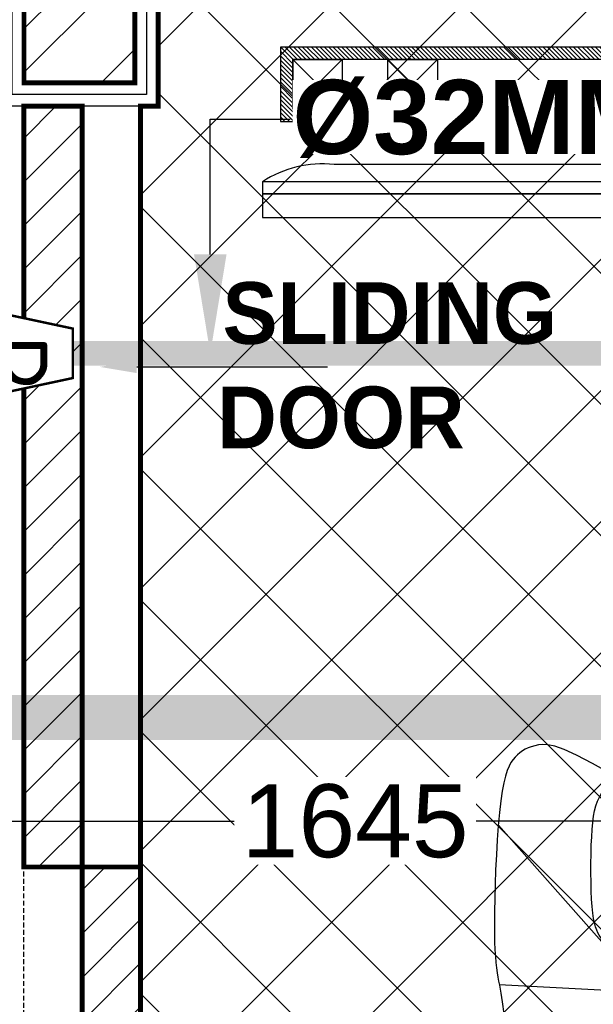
# Model space of a CAD drawing. Header units: millimetres. Extents: x -115221 to 194496, y -122556 to 375476.
# Tile 22 of 169: x 101871 to 102460, y -107051 to -106040. Entities that reach past the tile are written whole.
import ezdxf
from ezdxf import colors
from ezdxf.entities.mleader import LeaderData, LeaderLine
from ezdxf.math import Vec2, Vec3

# ---------------------------------------------------------------- set-up
doc = ezdxf.new("R2010")
doc.units = ezdxf.units.MM
doc.set_wipeout_variables(frame=1)
doc.header["$PDMODE"] = 3
doc.header["$PDSIZE"] = -100
doc.linetypes.add('DASHED', pattern=[0.75, 0.5, -0.25])
doc.linetypes.add('DASHED2', pattern=[0.375, 0.25, -0.125])
for name, color, linetype, lineweight in [('Ceiling', 6, 'Continuous', 13), ('FA-PENDANT SPRINKLER COVERAGR AREA', 6, 'Continuous', 0), ('FA-SPRINKLER TEXT', 7, 'Continuous', 0), ('FA-UPRIGHT SPRINKLER', 1, 'Continuous', 0), ('FA-UPRIGHT SPRINKLER COVERAGE AREA', 1, 'Continuous', 0), ('PENDENT SPRINKLER', 6, 'Continuous', 0), ('SPRINKLER DIM', 5, 'Continuous', 0), ('SPRINKLER PIPE', 1, 'Continuous', 0)]:
    doc.layers.add(name, color=color, linetype=linetype, lineweight=lineweight)
for name, color, linetype in [('FUR R0', 8, 'Continuous'), ('WWDS CEILING', 8, 'Continuous'), ('WWDS FURNITURE LAYOUT', 8, 'Continuous')]:
    doc.layers.add(name, color=color, linetype=linetype)
doc.styles.add('ATTR', font='romans.shx', dxfattribs={"width": 0.8, "height": 0.6999992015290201})
doc.styles.add('Civil Dim', font='isocp.shx', dxfattribs={"height": 6})
doc.styles.add('har', font='GOTHICB.TTF')
doc.styles.get("Standard").update_dxf_attribs({"font": 'arial.ttf'})
doc.dimstyles.new('PLU DIM', dxfattribs={"dimtxt": 75, "dimasz": 125, "dimexe": 0.1, "dimexo": 0.1, "dimgap": 0.09, "dimtad": 0, "dimtoh": 1, "dimdec": 0, "dimzin": 0, "dimdsep": 46, "dimtxsty": 'Standard', "dimblk": 'OBLIQUE', "dimcen": 0.09, "dimclrd": 150, "dimclre": 150, "dimclrt": 1, "dimadec": 0, "dimazin": 0, "dimtfac": 1, "dimtdec": 0, "dimtofl": 0, "dimtmove": 1, "dimatfit": 3, "dimldrblk": 'OBLIQUE', "dimfxl": 1, "dimtfill": 1, "dimfrac": 1, "dimtolj": 1, "dimtzin": 0, "dimarcsym": 0})

# ---------------------------------------------------------------- blocks, each defined once
blk = doc.blocks.new('Person 8 Man Standing PV')
for p, q in [((-2.089143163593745, 11.48148326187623), (-1.760543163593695, 11.52808326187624)), ((-1.760543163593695, 11.52808326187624), (-1.43394316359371, 11.56658326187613)), ((-1.43394316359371, 11.56658326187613), (-1.109143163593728, 11.59758326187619)), ((-1.109143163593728, 11.59758326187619), (-0.7832431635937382, 11.61738326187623)), ((-0.7832431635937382, 11.61738326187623), (-0.4454431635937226, 11.60558326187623)), ((-0.4454431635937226, 11.60558326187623), (-0.0821431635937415, 11.53708326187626)), ((-0.0960431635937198, 11.51718326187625), (-0.2079431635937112, 11.5060832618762)), ((0.0271568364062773, 11.52278326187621), (-0.0960431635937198, 11.51718326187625)), ((-0.0821431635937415, 11.53708326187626), (-0.0361431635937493, 11.51998326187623)), ((0.1617568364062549, 11.52268326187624), (0.0271568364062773, 11.52278326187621)), ((0.3077568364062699, 11.51638326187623), (0.1617568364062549, 11.52268326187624)), ((0.4664568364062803, 11.50368326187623), (0.3077568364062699, 11.51638326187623)), ((-3.775943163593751, 11.10378326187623), (-3.431443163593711, 11.20068326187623)), ((-3.431443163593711, 11.20068326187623), (-3.091043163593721, 11.28638326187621)), ((-3.091043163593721, 11.28638326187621), (-2.754043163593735, 11.36128326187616)), ((-2.754043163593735, 11.36128326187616), (-2.420143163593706, 11.42608326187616)), ((-2.420143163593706, 11.42608326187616), (-2.089143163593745, 11.48148326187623)), ((-0.8026431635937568, 11.13118326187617), (-0.8567431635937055, 11.03088326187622)), ((-0.7465431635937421, 11.2166832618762), (-0.8026431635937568, 11.13118326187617)), ((-0.6878431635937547, 11.28878326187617), (-0.7465431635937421, 11.2166832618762)), ((-0.6249431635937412, 11.34868326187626), (-0.6878431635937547, 11.28878326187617)), ((-0.556743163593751, 11.39748326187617), (-0.6249431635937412, 11.34868326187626)), ((-0.4821431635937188, 11.43648326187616), (-0.556743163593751, 11.39748326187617)), ((-0.3999431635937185, 11.46678326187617), (-0.4821431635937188, 11.43648326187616)), ((-0.3089431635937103, 11.48958326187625), (-0.3999431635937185, 11.46678326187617)), ((-0.2079431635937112, 11.5060832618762), (-0.3089431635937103, 11.48958326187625)), ((0.6347568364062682, 11.48418326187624), (0.4664568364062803, 11.50368326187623)), ((0.8158568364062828, 11.45778326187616), (0.6347568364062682, 11.48418326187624)), ((1.008856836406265, 11.42378326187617), (0.8158568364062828, 11.45778326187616)), ((1.213256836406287, 11.38238326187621), (1.008856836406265, 11.42378326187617)), ((1.426656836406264, 11.33388326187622), (1.213256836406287, 11.38238326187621)), ((1.645756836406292, 11.27928326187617), (1.426656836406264, 11.33388326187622)), ((1.867656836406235, 11.21918326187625), (1.645756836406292, 11.27928326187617)), ((2.089056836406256, 11.15438326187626), (1.867656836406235, 11.21918326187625)), ((2.30695683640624, 11.08558326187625), (2.089056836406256, 11.15438326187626)), ((-5.18824316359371, 10.59848326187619), (-4.831343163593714, 10.74208326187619)), ((-4.831343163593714, 10.74208326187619), (-4.476543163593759, 10.8742832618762)), ((-4.476543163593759, 10.8742832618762), (-4.124443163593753, 10.99488326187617)), ((-4.124443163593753, 10.99488326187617), (-3.775943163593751, 11.10378326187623)), ((-0.9624431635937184, 10.77718326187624), (-1.015343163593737, 10.61908326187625)), ((-0.9098431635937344, 10.9136832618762), (-0.9624431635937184, 10.77718326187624)), ((-0.8567431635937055, 11.03088326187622), (-0.9098431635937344, 10.9136832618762)), ((2.518156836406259, 11.01358326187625), (2.30695683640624, 11.08558326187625)), ((2.71965683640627, 10.93908326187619), (2.518156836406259, 11.01358326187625)), ((2.90905683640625, 10.86238326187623), (2.71965683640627, 10.93908326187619)), ((3.087956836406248, 10.78088326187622), (2.90905683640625, 10.86238326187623)), ((3.258556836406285, 10.69208326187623), (3.087956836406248, 10.78088326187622)), ((-5.905143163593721, 10.27808326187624), (-5.546443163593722, 10.44378326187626)), ((-5.546443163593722, 10.44378326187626), (-5.18824316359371, 10.59848326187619)), ((-1.069043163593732, 10.43688326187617), (-1.124243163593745, 10.22838326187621)), ((-1.015343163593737, 10.61908326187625), (-1.069043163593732, 10.43688326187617)), ((3.422956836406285, 10.59278326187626), (3.258556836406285, 10.69208326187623)), ((3.583456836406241, 10.48018326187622), (3.422956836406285, 10.59278326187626)), ((3.742456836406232, 10.35138326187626), (3.583456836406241, 10.48018326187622)), ((3.902056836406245, 10.20358326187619), (3.742456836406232, 10.35138326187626)), ((-6.621143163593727, 9.91488326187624), (-6.263643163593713, 10.10178326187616)), ((-6.263643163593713, 10.10178326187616), (-5.905143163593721, 10.27808326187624)), ((-1.181643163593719, 9.991083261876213), (-1.241743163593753, 9.722883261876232)), ((-1.124243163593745, 10.22838326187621), (-1.181643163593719, 9.991083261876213)), ((4.064456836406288, 10.03378326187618), (3.902056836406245, 10.20358326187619)), ((4.231256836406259, 9.84008326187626), (4.064456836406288, 10.03378326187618)), ((-7.325943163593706, 9.515083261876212), (-6.976443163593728, 9.718283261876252)), ((-6.976443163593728, 9.718283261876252), (-6.621143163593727, 9.91488326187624)), ((-1.241743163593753, 9.722883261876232), (-1.305043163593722, 9.422683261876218)), ((4.400256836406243, 9.624883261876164), (4.231256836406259, 9.84008326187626)), ((4.568656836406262, 9.39108326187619), (4.400256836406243, 9.624883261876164)), ((-7.991143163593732, 9.103283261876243), (-7.665543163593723, 9.308883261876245)), ((-7.665543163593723, 9.308883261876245), (-7.325943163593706, 9.515083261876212)), ((-1.305043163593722, 9.422683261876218), (-1.370643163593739, 9.095883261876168)), ((4.733456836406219, 9.142083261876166), (4.568656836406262, 9.39108326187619)), ((4.891856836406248, 8.881183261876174), (4.733456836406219, 9.142083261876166)), ((-8.584443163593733, 8.708583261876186), (-8.298843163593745, 8.90198326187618)), ((-8.298843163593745, 8.90198326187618), (-7.991143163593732, 9.103283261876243)), ((-1.437443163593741, 8.749383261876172), (-1.50414316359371, 8.389983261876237)), ((-1.370643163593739, 9.095883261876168), (-1.437443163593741, 8.749383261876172)), ((5.040956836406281, 8.61148326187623), (4.891856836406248, 8.881183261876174)), ((-9.269743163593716, 8.211383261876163), (-9.073043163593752, 8.36028326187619)), ((-9.073043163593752, 8.36028326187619), (-8.843843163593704, 8.526783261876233)), ((-8.843843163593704, 8.526783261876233), (-8.584443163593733, 8.708583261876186)), ((-1.50414316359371, 8.389983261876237), (-1.569943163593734, 8.024583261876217)), ((5.177856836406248, 8.336183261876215), (5.040956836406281, 8.61148326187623)), ((5.299556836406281, 8.058483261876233), (5.177856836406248, 8.336183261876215)), ((-9.727143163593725, 7.845883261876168), (-9.589543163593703, 7.957383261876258)), ((-9.589543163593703, 7.957383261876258), (-9.439543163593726, 8.078183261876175)), ((-9.525943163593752, 8.008683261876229), (-7.590443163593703, 4.553783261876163)), ((-9.439543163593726, 8.078183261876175), (-9.269743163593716, 8.211383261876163)), ((-1.569943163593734, 8.024583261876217), (-1.633543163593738, 7.66018326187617)), ((5.404056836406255, 7.780583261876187), (5.299556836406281, 8.058483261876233)), ((-10.13814316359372, 7.534383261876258), (-9.994143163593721, 7.637583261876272)), ((-9.994143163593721, 7.637583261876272), (-9.85954316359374, 7.740283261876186)), ((-9.85954316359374, 7.740283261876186), (-9.727143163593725, 7.845883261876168)), ((-1.633543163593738, 7.66018326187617), (-1.69374316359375, 7.303283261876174)), ((5.49265683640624, 7.50068326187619), (5.404056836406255, 7.780583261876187)), ((-10.89994316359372, 7.074183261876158), (-10.68364316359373, 7.196283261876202)), ((-10.68364316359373, 7.196283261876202), (-10.48154316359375, 7.31458326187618)), ((-10.48154316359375, 7.31458326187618), (-10.29894316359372, 7.427583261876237)), ((-10.29894316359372, 7.427583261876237), (-10.13814316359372, 7.534383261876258)), ((-1.69374316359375, 7.303283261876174), (-1.749443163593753, 6.96108326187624)), ((5.567256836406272, 7.215483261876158), (5.49265683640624, 7.50068326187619)), ((5.630056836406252, 6.922183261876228), (5.567256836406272, 7.215483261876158)), ((-11.58674316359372, 6.699583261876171), (-11.35634316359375, 6.824283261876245)), ((-11.35634316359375, 6.824283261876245), (-11.12574316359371, 6.949683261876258)), ((-11.12574316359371, 6.949683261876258), (-10.89994316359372, 7.074183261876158)), ((-1.746243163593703, 6.981083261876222), (-2.55134316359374, 6.703683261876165)), ((-1.749443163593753, 6.96108326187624), (-1.799843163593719, 6.633583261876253)), ((5.682856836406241, 6.617783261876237), (5.630056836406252, 6.922183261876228)), ((-12.23014316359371, 6.343983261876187), (-12.02804316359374, 6.458083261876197)), ((-12.02804316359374, 6.458083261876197), (-11.81224316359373, 6.577083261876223)), ((-11.81224316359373, 6.577083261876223), (-11.58674316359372, 6.699583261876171)), ((-2.55134316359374, 6.703683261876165), (-3.936643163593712, 6.199883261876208)), ((-1.799843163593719, 6.633583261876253), (-1.844343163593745, 6.29388326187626)), ((5.727956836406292, 6.29918326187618), (5.682856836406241, 6.617783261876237)), ((-12.90104316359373, 5.923783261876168), (-12.75304316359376, 6.024883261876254)), ((-12.75304316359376, 6.024883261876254), (-12.59214316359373, 6.128083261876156)), ((-12.59214316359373, 6.128083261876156), (-12.41794316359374, 6.234183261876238)), ((-12.41794316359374, 6.234183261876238), (-12.23014316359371, 6.343983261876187)), ((-3.936643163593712, 6.199883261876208), (-5.065343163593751, 5.761583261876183)), ((-1.844343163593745, 6.29388326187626), (-1.882743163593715, 5.908683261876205)), ((5.767256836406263, 5.963583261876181), (5.727956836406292, 6.29918326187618)), ((5.802756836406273, 5.607683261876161), (5.767256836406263, 5.963583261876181)), ((-13.3730431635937, 5.525783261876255), (-13.27224316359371, 5.625983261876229)), ((-13.27224316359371, 5.625983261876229), (-13.16024316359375, 5.72508326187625)), ((-13.16024316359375, 5.72508326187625), (-13.03654316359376, 5.824183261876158)), ((-13.03654316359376, 5.824183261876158), (-12.90104316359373, 5.923783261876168)), ((-5.065343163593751, 5.761583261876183), (-5.971643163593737, 5.380183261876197)), ((-1.882743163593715, 5.908683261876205), (-1.914743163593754, 5.444183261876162)), ((5.836156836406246, 5.229583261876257), (5.802756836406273, 5.607683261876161)), ((-13.6624431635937, 5.082283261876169), (-13.60734316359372, 5.202983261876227)), ((-13.60734316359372, 5.202983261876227), (-13.54064316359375, 5.315983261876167)), ((-13.54064316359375, 5.315983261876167), (-13.46254316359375, 5.422983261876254)), ((-13.46254316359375, 5.422983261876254), (-13.3730431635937, 5.525783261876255)), ((-5.971643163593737, 5.380183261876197), (-6.689143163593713, 5.047183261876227)), ((-1.914743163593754, 5.444183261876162), (-1.940043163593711, 4.866983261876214)), ((5.86765683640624, 4.831383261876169), (5.836156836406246, 5.229583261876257)), ((-13.75714316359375, 4.656583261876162), (-13.73744316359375, 4.810783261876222)), ((-13.73744316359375, 4.810783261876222), (-13.70584316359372, 4.952083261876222)), ((-13.70584316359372, 4.952083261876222), (-13.6624431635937, 5.082283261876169)), ((-6.689143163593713, 5.047183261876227), (-7.251843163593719, 4.754183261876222)), ((-1.940043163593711, 4.866983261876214), (-1.952743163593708, 4.371283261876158)), ((5.896956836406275, 4.415683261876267), (5.86765683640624, 4.831383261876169)), ((-13.76504316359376, 4.488783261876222), (-13.75714316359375, 4.656583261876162)), ((-13.76184316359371, 4.310183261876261), (-13.76504316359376, 4.488783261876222)), ((-7.693643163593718, 4.492683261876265), (-8.048343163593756, 4.254183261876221)), ((-7.251843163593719, 4.754183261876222), (-7.693643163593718, 4.492683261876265)), ((5.923956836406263, 3.985583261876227), (5.896956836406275, 4.415683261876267)), ((-13.74864316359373, 4.124783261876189), (-13.76184316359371, 4.310183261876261)), ((-13.72624316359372, 3.936583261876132), (-13.74864316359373, 4.124783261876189)), ((-8.34524316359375, 4.031683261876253), (-8.595143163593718, 3.823783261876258)), ((-8.048343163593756, 4.254183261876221), (-8.34524316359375, 4.031683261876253)), ((5.948456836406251, 3.543883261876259), (5.923956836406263, 3.985583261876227)), ((-13.6957431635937, 3.748883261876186), (-13.72624316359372, 3.936583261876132)), ((-13.65804316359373, 3.566083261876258), (-13.6957431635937, 3.748883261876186)), ((-8.804043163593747, 3.630583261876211), (-8.978043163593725, 3.451783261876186)), ((-8.595143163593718, 3.823783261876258), (-8.804043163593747, 3.630583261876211)), ((-13.61414316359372, 3.39178326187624), (-13.65804316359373, 3.566083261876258)), ((-13.56494316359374, 3.229983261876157), (-13.61414316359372, 3.39178326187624)), ((-13.51144316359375, 3.08368326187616), (-13.56494316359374, 3.229983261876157)), ((-9.12344316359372, 3.287583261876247), (-9.246143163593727, 3.137983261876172)), ((-8.978043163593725, 3.451783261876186), (-9.12344316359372, 3.287583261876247)), ((5.969956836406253, 3.093583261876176), (5.948456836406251, 3.543883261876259)), ((-13.45394316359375, 2.952783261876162), (-13.51144316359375, 3.08368326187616)), ((-13.3927431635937, 2.836583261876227), (-13.45394316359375, 2.952783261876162)), ((-13.32834316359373, 2.733883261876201), (-13.3927431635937, 2.836583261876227)), ((-11.64154316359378, 2.790183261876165), (-11.73724316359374, 2.727883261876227)), ((-11.55234316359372, 2.845883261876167), (-11.64154316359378, 2.790183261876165)), ((-11.47024316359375, 2.892583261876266), (-11.55234316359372, 2.845883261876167)), ((-11.39504316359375, 2.929783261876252), (-11.47024316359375, 2.892583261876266)), ((-11.32584316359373, 2.957283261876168), (-11.39504316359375, 2.929783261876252)), ((-11.26184316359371, 2.975083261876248), (-11.32584316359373, 2.957283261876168)), ((-11.20204316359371, 2.982983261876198), (-11.26184316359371, 2.975083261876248)), ((-11.14574316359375, 2.980983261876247), (-11.20204316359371, 2.982983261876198)), ((-11.09204316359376, 2.968783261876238), (-11.14574316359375, 2.980983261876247)), ((-11.0399431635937, 2.946483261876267), (-11.09204316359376, 2.968783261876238)), ((-10.98884316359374, 2.914183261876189), (-11.0399431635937, 2.946483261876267)), ((-10.93814316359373, 2.873583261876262), (-10.98884316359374, 2.914183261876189)), ((-10.88754316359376, 2.826583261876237), (-10.93814316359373, 2.873583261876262)), ((-10.83644316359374, 2.774983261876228), (-10.88754316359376, 2.826583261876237)), ((-9.448143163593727, 2.882483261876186), (-9.538543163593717, 2.776483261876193)), ((-9.352343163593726, 3.002883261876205), (-9.448143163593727, 2.882483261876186)), ((-9.246143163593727, 3.137983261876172), (-9.352343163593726, 3.002883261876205)), ((5.988556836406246, 2.637383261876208), (5.969956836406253, 3.093583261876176)), ((-13.26074316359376, 2.644183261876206), (-13.32834316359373, 2.733883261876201)), ((-13.19064316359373, 2.566383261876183), (-13.26074316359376, 2.644183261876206)), ((-13.11814316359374, 2.499783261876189), (-13.19064316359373, 2.566383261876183)), ((-13.04354316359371, 2.443483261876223), (-13.11814316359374, 2.499783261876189)), ((-12.96714316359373, 2.396883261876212), (-13.04354316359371, 2.443483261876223)), ((-12.88874316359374, 2.36008326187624), (-12.96714316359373, 2.396883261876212)), ((-12.25604316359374, 2.414083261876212), (-12.35734316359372, 2.370383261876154)), ((-12.15184316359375, 2.467783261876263), (-12.25604316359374, 2.414083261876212)), ((-12.04634316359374, 2.52888326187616), (-12.15184316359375, 2.467783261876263)), ((-11.94114316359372, 2.594383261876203), (-12.04634316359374, 2.52888326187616)), ((-11.83754316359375, 2.661683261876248), (-11.94114316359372, 2.594383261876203)), ((-11.73724316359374, 2.727883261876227), (-11.83754316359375, 2.661683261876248)), ((-10.78444316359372, 2.720883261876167), (-10.83644316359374, 2.774983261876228)), ((-10.73124316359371, 2.666083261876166), (-10.78444316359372, 2.720883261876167)), ((-10.67624316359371, 2.612683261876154), (-10.73124316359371, 2.666083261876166)), ((-10.61914316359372, 2.562383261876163), (-10.67624316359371, 2.612683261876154)), ((-10.55954316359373, 2.517083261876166), (-10.61914316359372, 2.562383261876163)), ((-10.49764316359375, 2.477483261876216), (-10.55954316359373, 2.517083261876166)), ((-10.43354316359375, 2.444383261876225), (-10.49764316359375, 2.477483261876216)), ((-10.36754316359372, 2.418383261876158), (-10.43354316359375, 2.444383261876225)), ((-10.29984316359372, 2.400083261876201), (-10.36754316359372, 2.418383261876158)), ((-10.23064316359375, 2.390083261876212), (-10.29984316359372, 2.400083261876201)), ((-10.16004316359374, 2.38918326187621), (-10.23064316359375, 2.390083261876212)), ((-10.08854316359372, 2.397783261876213), (-10.16004316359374, 2.38918326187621)), ((-10.0159431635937, 2.416683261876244), (-10.08854316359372, 2.397783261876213)), ((-9.942143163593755, 2.446483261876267), (-10.0159431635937, 2.416683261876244)), ((-9.86664316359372, 2.487683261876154), (-9.942143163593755, 2.446483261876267)), ((-9.788943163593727, 2.540683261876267), (-9.86664316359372, 2.487683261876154)), ((-9.708643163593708, 2.606183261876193), (-9.788943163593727, 2.540683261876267)), ((-9.625343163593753, 2.684583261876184), (-9.708643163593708, 2.606183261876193)), ((-9.538543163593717, 2.776483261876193), (-9.625343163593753, 2.684583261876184)), ((6.004056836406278, 2.178283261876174), (5.988556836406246, 2.637383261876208)), ((-12.80794316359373, 2.333583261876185), (-12.88874316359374, 2.36008326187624)), ((-12.72444316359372, 2.31778326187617), (-12.80794316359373, 2.333583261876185)), ((-12.63804316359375, 2.31318326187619), (-12.72444316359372, 2.31778326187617)), ((-12.54824316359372, 2.320083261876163), (-12.63804316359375, 2.31318326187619)), ((-12.45474316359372, 2.338983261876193), (-12.54824316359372, 2.320083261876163)), ((-12.35734316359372, 2.370383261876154), (-12.45474316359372, 2.338983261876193)), ((6.015756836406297, 1.717883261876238), (6.004056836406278, 2.178283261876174)), ((6.022556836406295, 1.251683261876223), (6.015756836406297, 1.717883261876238)), ((6.022956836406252, 0.7741832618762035), (6.022556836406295, 1.251683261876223)), ((6.016456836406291, 0.2796832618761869), (6.022956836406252, 0.7741832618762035)), ((5.998456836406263, -0.2376167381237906), (6.016456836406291, 0.2796832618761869)), ((5.970556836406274, -0.7833167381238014), (5.998456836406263, -0.2376167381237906)), ((5.930256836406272, -1.3630167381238), (5.970556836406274, -0.7833167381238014)), ((5.875856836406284, -1.982616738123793), (5.930256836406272, -1.3630167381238)), ((5.806856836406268, -2.643916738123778), (5.875856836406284, -1.982616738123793)), ((5.724656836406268, -3.334716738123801), (5.806856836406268, -2.643916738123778)), ((5.631856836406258, -4.039116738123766), (5.724656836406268, -3.334716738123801)), ((5.530556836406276, -4.740916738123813), (5.631856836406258, -4.039116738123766)), ((-2.563143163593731, -4.419016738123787), (-2.551943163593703, -4.863116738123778)), ((5.423456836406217, -5.424316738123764), (5.530556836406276, -4.740916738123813)), ((-2.551943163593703, -4.863116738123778), (-2.517443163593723, -5.710716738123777)), ((5.312456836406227, -6.073316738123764), (5.423456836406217, -5.424316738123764)), ((-2.517443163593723, -5.710716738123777), (-2.475143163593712, -6.416616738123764)), ((5.200256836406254, -6.672016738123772), (5.312456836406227, -6.073316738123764)), ((-2.475143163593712, -6.416616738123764), (-2.426443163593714, -6.997416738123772)), ((5.089156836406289, -7.204316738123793), (5.200256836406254, -6.672016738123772)), ((-2.426443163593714, -6.997416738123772), (-2.372743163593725, -7.469816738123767)), ((-2.372743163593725, -7.469816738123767), (-2.315043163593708, -7.850316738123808)), ((4.980756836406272, -7.658416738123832), (5.089156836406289, -7.204316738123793)), ((-2.315043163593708, -7.850316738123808), (-2.25474316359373, -8.155616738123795)), ((4.873856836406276, -8.038316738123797), (4.980756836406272, -7.658416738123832)), ((-2.25474316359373, -8.155616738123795), (-2.193143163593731, -8.402316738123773)), ((4.766556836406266, -8.352616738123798), (4.873856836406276, -8.038316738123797)), ((-7.343943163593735, -8.749816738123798), (-7.307543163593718, -8.708316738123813)), ((-7.307543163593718, -8.708316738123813), (-7.26044316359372, -8.673116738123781)), ((-7.26044316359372, -8.673116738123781), (-7.203043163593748, -8.644416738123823)), ((-7.203043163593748, -8.644416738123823), (-7.135743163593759, -8.622916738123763)), ((-7.135743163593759, -8.622916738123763), (-7.059143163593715, -8.608616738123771)), ((-7.059143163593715, -8.608616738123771), (-6.973443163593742, -8.601916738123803)), ((-6.973443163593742, -8.601916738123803), (-6.879143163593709, -8.603116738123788)), ((-6.879143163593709, -8.603116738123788), (-6.776743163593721, -8.61261673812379)), ((-6.776743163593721, -8.61261673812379), (-6.666143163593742, -8.630516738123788)), ((-6.666143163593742, -8.630516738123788), (-6.545443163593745, -8.655816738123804)), ((-6.545443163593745, -8.655816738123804), (-6.412343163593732, -8.687816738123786)), ((-6.412343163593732, -8.687816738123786), (-6.264343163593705, -8.725216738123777)), ((-6.264343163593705, -8.725216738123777), (-6.099343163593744, -8.767216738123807)), ((-2.193143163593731, -8.402316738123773), (-2.131343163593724, -8.605016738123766)), ((-2.131343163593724, -8.605016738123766), (-2.068843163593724, -8.770916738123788)), ((4.542856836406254, -8.816416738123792), (4.656856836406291, -8.609216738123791)), ((4.656856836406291, -8.609216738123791), (4.766556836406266, -8.352616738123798)), ((4.716656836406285, -8.469316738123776), (4.901056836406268, -8.7747167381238)), ((-7.397543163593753, -8.964716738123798), (-7.383543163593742, -8.90571673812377)), ((-7.396943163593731, -9.025416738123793), (-7.397543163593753, -8.964716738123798)), ((-7.394143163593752, -9.086716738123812), (-7.396943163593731, -9.025416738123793)), ((-7.391043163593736, -9.147616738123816), (-7.394143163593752, -9.086716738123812)), ((-7.385743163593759, -8.849416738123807), (-7.369543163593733, -8.79721673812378)), ((-7.383543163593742, -8.90571673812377), (-7.385743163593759, -8.849416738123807)), ((-7.369543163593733, -8.79721673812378), (-7.343943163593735, -8.749816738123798)), ((-6.099343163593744, -8.767216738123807), (-5.914743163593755, -8.81261673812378)), ((-5.914743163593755, -8.81261673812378), (-5.708243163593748, -8.860516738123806)), ((-5.708243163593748, -8.860516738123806), (-5.477543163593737, -8.909816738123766)), ((-5.477543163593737, -8.909816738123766), (-5.216043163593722, -8.958416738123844)), ((-5.216043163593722, -8.958416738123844), (-4.900443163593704, -9.000216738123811)), ((-4.900443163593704, -9.000216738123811), (-4.503143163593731, -9.027416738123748)), ((-4.503143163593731, -9.027416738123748), (-3.996543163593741, -9.03271673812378)), ((-3.996543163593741, -9.03271673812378), (-3.353343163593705, -9.008616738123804)), ((-3.55124316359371, -13.35841673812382), (-3.774243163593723, -9.024416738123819)), ((-3.353343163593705, -9.008616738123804), (-2.54554316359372, -8.947816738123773)), ((-2.54554316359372, -8.947816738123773), (-2.011543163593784, -8.891616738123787)), ((-2.174443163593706, -8.908716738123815), (2.879756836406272, -13.39161673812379)), ((-2.068843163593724, -8.770916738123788), (-2.005043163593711, -8.905116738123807)), ((-2.005043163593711, -8.905116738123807), (-1.939343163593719, -9.012716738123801)), ((-1.939343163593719, -9.012716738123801), (-1.871043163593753, -9.098916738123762)), ((-1.871043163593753, -9.098916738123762), (-1.799543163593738, -9.168716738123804)), ((4.155956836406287, -9.225316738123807), (4.294456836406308, -9.116416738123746)), ((4.294456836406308, -9.116416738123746), (4.422656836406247, -8.982916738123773)), ((4.422656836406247, -8.982916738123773), (4.542856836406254, -8.816416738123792)), ((4.901056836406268, -8.7747167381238), (5.366256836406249, -9.59431673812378)), ((-7.516643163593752, -9.564416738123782), (-7.478443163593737, -9.518316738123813)), ((-7.478443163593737, -9.518316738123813), (-7.448143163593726, -9.470816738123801)), ((-7.448143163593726, -9.470816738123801), (-7.425143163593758, -9.421916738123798)), ((-7.425143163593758, -9.421916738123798), (-7.408443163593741, -9.371316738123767)), ((-7.408443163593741, -9.371316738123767), (-7.397543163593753, -9.318816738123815)), ((-7.397543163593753, -9.318816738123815), (-7.391543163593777, -9.264116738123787)), ((-7.391543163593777, -9.264116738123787), (-7.389543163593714, -9.207016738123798)), ((-7.389543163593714, -9.207016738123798), (-7.391043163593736, -9.147616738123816)), ((-1.799543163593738, -9.168716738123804), (-1.724143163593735, -9.227516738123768)), ((-1.724143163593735, -9.227516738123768), (-1.644343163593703, -9.280216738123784)), ((-1.644343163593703, -9.280216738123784), (-1.558543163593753, -9.331116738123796)), ((-1.558543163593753, -9.331116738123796), (-1.462943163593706, -9.380516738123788)), ((-1.462943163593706, -9.380516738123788), (-1.352443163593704, -9.427816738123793)), ((-1.352443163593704, -9.427816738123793), (-1.222343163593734, -9.472216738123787)), ((-1.222343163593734, -9.472216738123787), (-1.067743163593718, -9.51331673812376)), ((-1.067743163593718, -9.51331673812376), (-0.8839431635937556, -9.550316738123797)), ((3.231756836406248, -9.550216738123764), (3.456056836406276, -9.508816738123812)), ((3.456056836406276, -9.508816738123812), (3.658056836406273, -9.457116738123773)), ((3.658056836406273, -9.457116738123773), (3.840256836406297, -9.393616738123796)), ((3.840256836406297, -9.393616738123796), (4.005456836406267, -9.31691673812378)), ((4.005456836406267, -9.31691673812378), (4.155956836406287, -9.225316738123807)), ((-8.03844316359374, -9.955616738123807), (-7.968743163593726, -9.896216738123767)), ((-7.968743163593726, -9.896216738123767), (-7.896343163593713, -9.841716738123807)), ((-7.896343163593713, -9.841716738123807), (-7.823043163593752, -9.791216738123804)), ((-7.823043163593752, -9.791216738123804), (-7.751143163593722, -9.74361673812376)), ((-7.751143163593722, -9.74361673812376), (-7.682543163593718, -9.698216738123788)), ((-7.682543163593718, -9.698216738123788), (-7.619343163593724, -9.653716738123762)), ((-7.619343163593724, -9.653716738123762), (-7.563443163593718, -9.609416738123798)), ((-7.563443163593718, -9.609416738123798), (-7.516643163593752, -9.564416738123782)), ((-0.8839431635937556, -9.550316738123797), (-0.6660431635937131, -9.582416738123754)), ((-0.6660431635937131, -9.582416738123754), (-0.4092431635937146, -9.609416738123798)), ((-0.4092431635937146, -9.609416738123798), (-0.1110431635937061, -9.630416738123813)), ((-0.1110431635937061, -9.630416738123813), (0.2213568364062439, -9.64571673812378)), ((0.2213568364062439, -9.64571673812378), (0.5784568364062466, -9.655416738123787)), ((0.5784568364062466, -9.655416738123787), (0.9504568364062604, -9.659716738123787)), ((0.9504568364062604, -9.659716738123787), (1.328256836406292, -9.658916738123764)), ((1.328256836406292, -9.658916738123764), (1.702056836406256, -9.653116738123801)), ((1.702056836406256, -9.653116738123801), (2.062256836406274, -9.642716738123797)), ((2.062256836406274, -9.642716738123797), (2.39935683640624, -9.627716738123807)), ((2.39935683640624, -9.627716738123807), (2.706056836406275, -9.608216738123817)), ((2.706056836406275, -9.608216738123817), (2.982656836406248, -9.582816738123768)), ((2.982656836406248, -9.582816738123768), (3.231756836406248, -9.550216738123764)), ((5.366256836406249, -9.59431673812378), (5.699856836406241, -10.23881673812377)), ((-8.293043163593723, -10.3433167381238), (-8.256543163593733, -10.25471673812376)), ((-8.256543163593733, -10.25471673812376), (-8.212743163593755, -10.17101673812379)), ((-8.212743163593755, -10.17101673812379), (-8.161543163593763, -10.09281673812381)), ((-8.161543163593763, -10.09281673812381), (-8.103243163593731, -10.02091673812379)), ((-8.103243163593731, -10.02091673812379), (-8.03844316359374, -9.955616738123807)), ((5.699856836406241, -10.23881673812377), (5.922256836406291, -10.73481673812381)), ((-8.35944316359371, -10.73421673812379), (-8.35514316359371, -10.63231673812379)), ((-8.35514316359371, -10.63231673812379), (-8.342543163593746, -10.53281673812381)), ((-8.342543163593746, -10.53281673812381), (-8.321843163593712, -10.43621673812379)), ((-8.321843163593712, -10.43621673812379), (-8.293043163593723, -10.3433167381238)), ((-8.35514316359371, -10.83791673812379), (-8.35944316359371, -10.73421673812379)), ((-8.342843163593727, -10.94301673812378), (-8.35514316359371, -10.83791673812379)), ((-8.322743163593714, -11.04911673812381), (-8.342843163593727, -10.94301673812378)), ((-8.295343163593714, -11.15601673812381), (-8.322743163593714, -11.04911673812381)), ((5.922256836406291, -10.73481673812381), (6.053956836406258, -11.10931673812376)), ((6.053956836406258, -11.10931673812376), (6.115356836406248, -11.38921673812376)), ((-8.261143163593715, -11.26341673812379), (-8.295343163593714, -11.15601673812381)), ((-8.220443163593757, -11.37081673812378), (-8.261143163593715, -11.26341673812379)), ((-8.173743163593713, -11.47801673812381), (-8.220443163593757, -11.37081673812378)), ((-8.121543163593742, -11.5847167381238), (-8.173743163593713, -11.47801673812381)), ((6.115356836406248, -11.38921673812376), (6.127056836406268, -11.60121673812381)), ((-8.064043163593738, -11.69061673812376), (-8.121543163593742, -11.5847167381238)), ((-8.00104316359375, -11.7953167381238), (-8.064043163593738, -11.69061673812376)), ((-7.932243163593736, -11.8988167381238), (-8.00104316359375, -11.7953167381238)), ((-7.857343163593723, -12.00081673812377), (-7.932243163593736, -11.8988167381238)), ((6.109256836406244, -11.7722167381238), (6.078956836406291, -11.92481673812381)), ((6.127056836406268, -11.60121673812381), (6.109256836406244, -11.7722167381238)), ((-7.776043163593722, -12.10111673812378), (-7.857343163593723, -12.00081673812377)), ((-7.687943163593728, -12.19941673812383), (-7.776043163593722, -12.10111673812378)), ((-7.592843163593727, -12.29561673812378), (-7.687943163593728, -12.19941673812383)), ((-7.490243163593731, -12.38941673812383), (-7.592843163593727, -12.29561673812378)), ((5.991756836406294, -12.19291673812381), (5.934756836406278, -12.31121673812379)), ((6.039856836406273, -12.06461673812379), (5.991756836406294, -12.19291673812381)), ((6.078956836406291, -11.92481673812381), (6.039856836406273, -12.06461673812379)), ((-7.379843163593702, -12.48061673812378), (-7.490243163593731, -12.38941673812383)), ((-7.26044316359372, -12.56851673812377), (-7.379843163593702, -12.48061673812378)), ((-7.130743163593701, -12.65231673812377), (-7.26044316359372, -12.56851673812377)), ((-6.989443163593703, -12.7312167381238), (-7.130743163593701, -12.65231673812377)), ((5.711556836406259, -12.61841673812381), (5.619756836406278, -12.70941673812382)), ((5.794656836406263, -12.52261673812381), (5.711556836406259, -12.61841673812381)), ((5.869156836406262, -12.42061673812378), (5.794656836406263, -12.52261673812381)), ((5.934756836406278, -12.31121673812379), (5.869156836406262, -12.42061673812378)), ((-6.835243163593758, -12.8046167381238), (-6.989443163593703, -12.7312167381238)), ((-6.666943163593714, -12.87171673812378), (-6.835243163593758, -12.8046167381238)), ((-6.483143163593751, -12.93171673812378), (-6.666943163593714, -12.87171673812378)), ((-6.282543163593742, -12.98391673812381), (-6.483143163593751, -12.93171673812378)), ((-6.065143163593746, -13.02781673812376), (-6.282543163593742, -12.98391673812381)), ((-5.834343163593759, -13.06461673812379), (-6.065143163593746, -13.02781673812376)), ((-5.59494316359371, -13.09561673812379), (-5.834343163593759, -13.06461673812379)), ((-5.35174316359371, -13.12221673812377), (-5.59494316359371, -13.09561673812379)), ((5.076556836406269, -13.03641673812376), (4.855856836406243, -13.10801673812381)), ((5.254856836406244, -12.9606167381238), (5.076556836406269, -13.03641673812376)), ((5.399256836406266, -12.88071673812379), (5.254856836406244, -12.9606167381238)), ((5.517956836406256, -12.7969167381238), (5.399256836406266, -12.88071673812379)), ((5.619756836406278, -12.70941673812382), (5.517956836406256, -12.7969167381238)), ((-5.109343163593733, -13.14581673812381), (-5.35174316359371, -13.12221673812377)), ((-4.87264316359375, -13.1678167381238), (-5.109343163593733, -13.14581673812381)), ((-4.646143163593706, -13.18961673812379), (-4.87264316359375, -13.1678167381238)), ((-4.433543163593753, -13.21251673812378), (-4.646143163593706, -13.18961673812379)), ((-4.241343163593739, -13.23771673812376), (-4.433543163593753, -13.21251673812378)), ((-4.06334316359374, -13.26491673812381), (-4.241343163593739, -13.23771673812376)), ((-3.896343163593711, -13.2937167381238), (-4.06334316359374, -13.26491673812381)), ((-3.735943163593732, -13.32341673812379), (-3.896343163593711, -13.2937167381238)), ((-3.577543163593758, -13.35341673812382), (-3.735943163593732, -13.32341673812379)), ((-3.417043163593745, -13.3834167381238), (-3.577543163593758, -13.35341673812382)), ((-3.249743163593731, -13.41291673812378), (-3.417043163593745, -13.3834167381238)), ((-3.071543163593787, -13.44111673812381), (-3.249743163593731, -13.41291673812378)), ((-2.87754316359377, -13.46761673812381), (-3.071543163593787, -13.44111673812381)), ((-2.66234316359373, -13.49171673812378), (-2.87754316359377, -13.46761673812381)), ((-2.420143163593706, -13.51281673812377), (-2.66234316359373, -13.49171673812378)), ((1.684656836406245, -13.4708167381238), (1.080956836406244, -13.50041673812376)), ((2.281056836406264, -13.43531673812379), (1.684656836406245, -13.4708167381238)), ((2.853056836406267, -13.39401673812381), (2.281056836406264, -13.43531673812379)), ((3.383056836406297, -13.34701673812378), (2.853056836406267, -13.39401673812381)), ((3.854056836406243, -13.29481673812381), (3.383056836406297, -13.34701673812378)), ((4.253056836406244, -13.23741673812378), (3.854056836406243, -13.29481673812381)), ((4.584056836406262, -13.17511673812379), (4.253056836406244, -13.23741673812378)), ((4.855856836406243, -13.10801673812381), (4.584056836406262, -13.17511673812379)), ((-2.145143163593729, -13.53031673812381), (-2.420143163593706, -13.51281673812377)), ((-1.831543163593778, -13.5435167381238), (-2.145143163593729, -13.53031673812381)), ((-1.473543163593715, -13.55171673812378), (-1.831543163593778, -13.5435167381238)), ((-1.065443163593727, -13.55441673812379), (-1.473543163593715, -13.55171673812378)), ((-0.6013431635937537, -13.55081673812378), (-1.065443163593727, -13.55441673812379)), ((-0.0793431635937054, -13.54061673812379), (-0.6013431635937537, -13.55081673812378)), ((0.4872568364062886, -13.52371673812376), (-0.0793431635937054, -13.54061673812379)), ((1.080956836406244, -13.50041673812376), (0.4872568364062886, -13.52371673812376))]:
    blk.add_line(p, q)
for centre, radius, start, end in [((-2.636243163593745, -3.332416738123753), 7.73395, 58.89186, 109.3674999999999), ((-3.933543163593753, 0.3579832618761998), 3.822162, 109.3674999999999, 222.8739), ((-0.7723431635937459, -0.2435167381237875), 4.126179, 286.3643, 58.89186), ((-1.588243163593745, 2.535383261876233), 7.02233, 222.8739, 286.3643)]:
    blk.add_arc(centre, radius, start, end)
at = {"style": 'ATTR', "width": 0.8, "flags": 9}
blk.add_attdef('ESTCODE', (0, 0), '', height=0.00629295, dxfattribs=at)
blk = doc.blocks.new('JSDJNB')
at = {"layer": 'FUR R0'}
h = blk.add_hatch(dxfattribs=at)
h.set_pattern_fill('ANSI31', color=256, angle=89.99999999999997)
h.set_pattern_definition([(134.9999999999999, (184504.0698423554, -52712.82563579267), (-0.0883883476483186, -0.0883883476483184), [])])
h.paths.add_polyline_path([(255108.0856638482, -67411.99262063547), (255108.0856638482, -67409.9926206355), (254955.7731638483, -67409.9926206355), (254955.7731638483, -67411.99262063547)], flags=16)
h.paths.add_polyline_path([(255108.5856638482, -67412.4926206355), (255108.5856638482, -67409.4926206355), (254955.2731638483, -67409.4926206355), (254955.2731638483, -67412.4926206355)])
blk.add_line((254989.1623401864, -67414.23097992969), (254957.4429040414, -67414.23097992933), dxfattribs=at)
for points in [[(255108.5856638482, -67412.4926206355), (255108.5856638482, -67409.4926206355), (254955.2731638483, -67409.4926206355), (254955.2731638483, -67412.4926206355)], [(255108.0856638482, -67411.99262063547), (255108.0856638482, -67409.9926206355), (254955.7731638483, -67409.9926206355), (254955.7731638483, -67411.99262063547)], [(254955.7731638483, -67409.9926206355), (254957.7731638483, -67409.9926206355), (254957.7731638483, -67411.99262063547), (254955.7731638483, -67411.99262063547)], [(254959.6188978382, -67409.9926206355), (254961.6188978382, -67409.9926206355), (254961.6188978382, -67411.99262063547), (254959.6188978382, -67411.99262063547)], [(254992.0558688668, -67414.93185867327), (254954.5493753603, -67414.93185867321), (254954.5493753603, -67415.41411345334), (254992.0558688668, -67415.41411345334)], [(254954.5493753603, -67415.414113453), (254954.5493753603, -67416.37862301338), (254992.0558688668, -67416.37862301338), (254992.0558688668, -67415.41411345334)]]:
    blk.add_lwpolyline(points, close=True, dxfattribs=at)
for points in [[(254957.7731638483, -67409.9926206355), (254955.7731638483, -67411.99262063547)], [(254955.7731638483, -67409.9926206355), (254957.7731638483, -67411.99262063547)], [(254961.6188978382, -67409.9926206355), (254959.6188978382, -67411.99262063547)], [(254959.6188978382, -67409.9926206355), (254961.6188978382, -67411.99262063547)]]:
    blk.add_lwpolyline(points, dxfattribs=at)
blk.add_arc((254956.9604050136, -67418.56232093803), 4.358132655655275, 83.64362002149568, 123.5885710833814, dxfattribs=at)
blk = doc.blocks.new('FUR R0')
at = {"layer": 'WWDS FURNITURE LAYOUT', "ltscale": 50}
h = blk.add_hatch(dxfattribs=at)
h.set_pattern_fill('ANSI32', color=8, scale=10)
h.set_pattern_definition([(45, (-1707085.583079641, -2849989.468763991), (-67.35192090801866, 67.35192090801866), []), (45, (-1707040.681779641, -2849989.468763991), (-67.35192090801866, 67.35192090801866), [])])
h.paths.add_polyline_path([(-7778.583079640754, -3935.914762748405), (-7199.583079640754, -3935.914762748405), (-7199.583079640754, -4308.696005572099), (-7313.364322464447, -4308.696005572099), (-7313.364322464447, -4049.696005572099), (-7778.583079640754, -4049.696005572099)])
at = {"layer": 'WWDS FURNITURE LAYOUT'}
h = blk.add_hatch(dxfattribs=at)
h.set_pattern_fill('ANSI31', color=8, scale=10)
h.set_pattern_definition([(45, (-1679864.62069307, -2828044.468763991), (-22.45064030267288, 22.45064030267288), [])])
h.paths.add_polyline_path([(-7253.583079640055, -4332.696005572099), (-7313.583079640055, -4332.696005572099), (-7313.583079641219, -5113.852140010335), (-7253.583079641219, -5113.852140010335)])
h = blk.add_hatch(dxfattribs=at)
h.set_pattern_fill('ANSI31', color=8, scale=10)
h.set_pattern_definition([(45, (-1679804.62069307, -2828906.250006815), (-22.45064030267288, 22.45064030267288), [])])
h.paths.add_polyline_path([(-7193.583079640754, -5113.852140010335), (-7253.583079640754, -5113.852140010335), (-7253.583079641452, -5888.52225428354), (-7193.583079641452, -5888.52225428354)])
at = {"layer": 'WWDS FURNITURE LAYOUT', "color": 8}
for points in [[(-7802.583079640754, -3911.914762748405), (-7175.583079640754, -3911.914762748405), (-7175.583079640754, -4332.696005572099), (-7337.364322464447, -4332.696005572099), (-7337.364322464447, -4073.696005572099), (-7802.583079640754, -4073.696005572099)], [(-7790.583079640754, -3923.914762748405), (-7187.583079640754, -3923.914762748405), (-7187.583079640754, -4320.696005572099), (-7325.364322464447, -4320.696005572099), (-7325.364322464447, -4061.696005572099), (-7790.583079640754, -4061.696005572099)]]:
    blk.add_lwpolyline(points, close=True, dxfattribs=at)
for points, const_width in [([(-7778.583079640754, -3935.914762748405), (-7778.583079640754, -3935.914762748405), (-7199.583079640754, -3935.914762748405), (-7199.583079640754, -4308.696005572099), (-7313.364322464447, -4308.696005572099), (-7313.364322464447, -4049.696005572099), (-7778.583079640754, -4049.696005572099)], 5.066666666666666), ([(-7253.583079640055, -4332.696005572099), (-7313.583079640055, -4332.696005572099), (-7313.583079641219, -5113.852140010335), (-7253.583079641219, -5113.852140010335)], 5), ([(-7193.583079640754, -5113.852140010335), (-7253.583079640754, -5113.852140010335), (-7253.583079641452, -5888.52225428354), (-7193.583079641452, -5888.52225428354)], 5)]:
    blk.add_lwpolyline(points, close=True, dxfattribs=dict(at, const_width=const_width))
at = {"layer": 'WWDS FURNITURE LAYOUT', "color": 8, "ltscale": 50}
blk.add_lwpolyline([(-7197.583079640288, -4600.342077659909), (-7001.583079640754, -4600.342077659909)], dxfattribs=at)
at = {"layer": 'WWDS FURNITURE LAYOUT', "color": 8, "linetype": 'DASHED2', "ltscale": 20}
blk.add_lwpolyline([(-7313.583079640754, -5113.852140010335), (-7253.583079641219, -5113.852140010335), (-7253.583079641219, -5888.52225428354), (-7313.583079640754, -5888.52225428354)], close=True, dxfattribs=at)
at = {"layer": 'WWDS FURNITURE LAYOUT', "color": 8, "ltscale": 50}
blk.add_solid([(-7197.583079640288, -4606.675410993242), (-7235.583079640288, -4600.342077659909), (-7197.583079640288, -4594.008744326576)], dxfattribs=at)
at = {"layer": 'WWDS FURNITURE LAYOUT', "color": 8, "linetype": 'Continuous', "lineweight": 0, "xscale": 25.4, "yscale": 25.4, "zscale": 25.4}
blk.add_blockref('JSDJNB', (-6482913.852569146, 1707928.976668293, 0.001706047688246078), dxfattribs=at)
at = {"layer": 'WWDS FURNITURE LAYOUT', "color": 8, "ltscale": 10, "extrusion": (0, 0, -1), "xscale": 25.4759216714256, "yscale": 25.4759216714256, "zscale": -25.4759216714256, "rotation": 89.98102901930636}
blk.add_blockref('Person 8 Man Standing PV', (6484.889012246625, -5144.100004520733, -0.001706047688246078), dxfattribs=at)
at = {"layer": 'WWDS FURNITURE LAYOUT', "color": 8, "style": 'har'}
for s, p in [('SLIDING', (-7109.339431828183, -4576.727415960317)), ('DOOR', (-7114.835387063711, -4683.876764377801))]:
    blk.add_text(s, height=63.33333333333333, rotation=0.008039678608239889, dxfattribs=at).set_placement(p)
blk = doc.blocks.new('A$C2c19c177')
at = {"layer": 'Ceiling', "transparency": 33554687}
h = blk.add_hatch(dxfattribs=at)
h.set_pattern_fill('ANSI37', color=8, scale=30)
h.set_pattern_definition([(45, (-1707285.601478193, -2853039.393185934), (-67.35192090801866, 67.35192090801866), []), (135, (-1707285.601478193, -2853039.393185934), (-67.35192090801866, -67.35192090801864), [])])
h.paths.add_polyline_path([(-5757.445003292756, -7518.055003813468), (-5557.446419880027, -7518.055003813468), (-5557.446419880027, -7717.302095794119), (-5757.445003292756, -7717.302095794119)], flags=16)
h.paths.add_polyline_path([(-7393.601478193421, -8339.747606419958), (-7393.601478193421, -7382.620427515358), (-7375.601478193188, -7382.620427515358), (-7375.601478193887, -6961.85213968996), (-4640.899556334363, -6961.852139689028), (-4640.899556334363, -7118.140209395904), (-2811.453739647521, -7118.140209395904), (-2811.453739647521, -6379.273628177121), (-149.9932900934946, -6379.355821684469), (-149.9932901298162, -6401.339783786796), (-3187.895877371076, -8950.442724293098), (-3610.018530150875, -8950.450897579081), (-3610.018530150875, -8339.747606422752)])
at = {"layer": 'Ceiling', "color": 8, "transparency": 33554687, "const_width": 5}
blk.add_lwpolyline([(-7393.601478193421, -8339.747606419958), (-7393.601478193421, -7382.620427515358), (-7375.601478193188, -7382.620427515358), (-7375.601478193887, -6961.85213968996), (-4640.899556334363, -6961.852139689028), (-4640.899556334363, -7118.140209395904), (-2811.453739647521, -7118.140209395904), (-2811.453739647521, -6379.273628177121), (-149.9932900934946, -6379.355821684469), (-149.9932901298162, -6401.339783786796), (-3187.895877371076, -8950.442724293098), (-3610.018530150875, -8950.450897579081), (-3610.018530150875, -8339.747606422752)], close=True, dxfattribs=at)
blk = doc.blocks.new('US')
at = {"layer": 'FA-UPRIGHT SPRINKLER COVERAGE AREA', "color": 1, "linetype": 'DASHED2', "ltscale": 700}
blk.add_circle((0, 0), 1828.8, dxfattribs=at)
blk = doc.blocks.new('PENDENT SPRINKLER BELOW')
at = {"layer": 'FA-PENDANT SPRINKLER COVERAGR AREA', "color": 6, "ltscale": 22}
blk.add_circle((0, 3.638e-12), 72, dxfattribs=at)
blk = doc.blocks.new('A$C5D0E0437')
at = {"color": 5}
blk.add_wipeout([(0, -1.0000000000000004), (0, 1), (-4.685278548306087, 2.000000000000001), (-4.685278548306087, -2)], dxfattribs=at)
at = {"layer": 'SPRINKLER PIPE', "const_width": 0.1}
blk.add_lwpolyline([(-4.685278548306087, -2), (-4.685278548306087, 2), (0, 1), (0, -1)], close=True, dxfattribs=at)
at = {"layer": 'SPRINKLER PIPE', "linetype": 'ByBlock', "insert": (-1.018748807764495, 0.746921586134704), "char_height": 3, "width": 2.334554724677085, "attachment_point": 1, "rotation": 270, "style": 'Civil Dim'}
blk.add_mtext('R', dxfattribs=at)
blk = doc.blocks.new('_Oblique')
at = {"color": 0, "linetype": 'ByBlock', "lineweight": -2}
blk.add_line((-0.5, -0.5), (0.5, 0.5), dxfattribs=at)
blk = doc.blocks.new('*D514')
at = {"layer": 'Defpoints', "color": 0, "transparency": 16777216}
for p in [(103037.8609769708, -106413.8462323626), (101392.6565923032, -106598.109856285), (103037.8609769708, -106863.1031615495)]:
    blk.add_point(p, dxfattribs=at)
at = {"layer": 'SPRINKLER DIM', "color": 150, "lineweight": -2, "transparency": 16777216}
for p, q in [((103037.8609769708, -106413.9462323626), (103037.8609769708, -106863.2031615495)), ((101392.6565923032, -106598.209856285), (101392.6565923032, -106863.2031615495)), ((101392.6565923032, -106863.1031615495), (102106.4290165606, -106863.1031615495)), ((103037.8609769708, -106863.1031615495), (102324.0885527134, -106863.1031615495))]:
    blk.add_line(p, q, dxfattribs=at)
at = {"layer": 'SPRINKLER DIM', "color": 150, "lineweight": -2, "transparency": 16777216, "xscale": 125, "yscale": 125, "zscale": 125, "rotation": 180}
blk.add_blockref('_Oblique', (101392.6565923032, -106863.1031615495), dxfattribs=at)
at = {"layer": 'SPRINKLER DIM', "color": 150, "lineweight": -2, "transparency": 16777216, "xscale": 125, "yscale": 125, "zscale": 125}
blk.add_blockref('_Oblique', (103037.8609769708, -106863.1031615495), dxfattribs=at)
at = {"layer": 'SPRINKLER DIM', "color": 1, "transparency": 16777216, "insert": (102215.258784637, -106863.1031615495), "char_height": 75, "attachment_point": 5, "bg_fill": 3, "box_fill_scale": 1.1, "bg_fill_color": 256, "bg_fill_true_color": 13158600, "bg_fill_transparency": 0}
blk.add_mtext('\\A1;1645', dxfattribs=at)

msp = doc.modelspace()

# ---------------------------------------------------------------- linework, layer by layer
at = {"layer": 'SPRINKLER PIPE', "const_width": 25.4}
msp.add_lwpolyline([(101573.2734517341, -103409.9897965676), (101573.2734517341, -106382.6028217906), (105449.3283654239, -106382.6028217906)], dxfattribs=at)
at = {"layer": 'SPRINKLER PIPE', "linetype": 'DASHED', "ltscale": 200, "const_width": 46.1862020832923}
msp.add_lwpolyline([(99397.02448807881, -106756.4520315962), (108362.7777630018, -106756.4520315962)], dxfattribs=at)

# ---------------------------------------------------------------- block references
at = {"layer": 'FA-UPRIGHT SPRINKLER'}
msp.add_blockref('US', (101573.2734517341, -106225.6088251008), dxfattribs=at)
at = {"layer": 'PENDENT SPRINKLER', "color": 4, "xscale": 25.4, "yscale": 25.4, "zscale": 25.4}
for p in [(103498.7765238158, -104427.1697135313), (103037.8609769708, -106413.8462323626), (101392.6565923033, -106598.109856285)]:
    msp.add_blockref('PENDENT SPRINKLER BELOW', p, dxfattribs=at)
at = {"layer": 'WWDS CEILING'}
msp.add_blockref('A$C2c19c177', (109388.4579976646, -98746.27507152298), dxfattribs=at)
at = {"layer": 'WWDS FURNITURE LAYOUT'}
msp.add_blockref('FUR R0', (109188.4395991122, -101796.1994934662), dxfattribs=at)

# ---------------------------------------------------------------- next in the draw order: block references
at = {"layer": 'SPRINKLER PIPE', "xscale": 25.4, "yscale": 25.4, "zscale": 25.4}
msp.add_blockref('A$C5D0E0437', (101925.2429038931, -106382.6028217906), dxfattribs=at)

# ---------------------------------------------------------------- next in the draw order: leaders
at = {"layer": 'FA-SPRINKLER TEXT'}
ml = msp.add_multileader_mtext('Standard', dxfattribs=at)
ml.set_content('{\\fArial|b1|i0|c0|p34;\\C1;%%C32MM}', color=256)
ml.set_leader_properties(color=7)
ml.build(insert=Vec2(0, 0))
ml.multileader.update_dxf_attribs({"dogleg_length": 21.19288353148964, "arrow_head_size": 101.6})
ctx = ml.context
ctx.base_point, ctx.char_height, ctx.arrow_head_size, ctx.landing_gap_size, ctx.plane_origin = Vec3(102148.6458407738, -106142.0233235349, 0.08218033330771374), 76.19999999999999, 101.6, 2.286, Vec3(103231.5448526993, -106034.7216857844, 0.08218033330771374)
notes = []
notes.append((ctx, [(0, (1, 1, 0), (102066.4518798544, -106142.0233235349, 0.08218033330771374), (1, 0), 82.19396091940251, [(0, [(102066.4725418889, -106382.6028217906, 0.08218033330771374)], 0, [])])]))
ctx.mtext.insert, ctx.mtext.width, ctx.mtext.flow_direction = Vec3(102150.9318407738, -106101.7922184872, 0.08218033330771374), 400.8379890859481, 5
ctx.mtext.has_bg_fill, ctx.mtext.bg_color, ctx.mtext.bg_scale_factor, ctx.mtext.bg_transparency, ctx.mtext.use_window_bg_color = 1, -1073741824, 1, 0, 1
for ctx, leaders in notes:
    for number, flags, end, landing, length, lines in leaders:
        leader = LeaderData()
        leader.index, (leader.has_last_leader_line, leader.has_dogleg_vector, leader.attachment_direction) = number, flags
        leader.last_leader_point, leader.dogleg_vector, leader.dogleg_length = Vec3(end), Vec3(landing), length
        for number, points, colour, breaks in lines:
            line = LeaderLine()
            line.index, line.vertices, line.color, line.breaks = number, Vec3.list(points), colors.encode_raw_color(colour), breaks
            leader.lines.append(line)
        ctx.leaders.append(leader)

# ---------------------------------------------------------------- next in the draw order: dimensions: what is measured, and where the dimension line sits
at = {"layer": 'SPRINKLER DIM'}
dim = msp.add_linear_dim(base=(103037.8609769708, -106863.1031615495), p1=(101392.6565923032, -106598.109856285), p2=(103037.8609769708, -106413.8462323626), dimstyle='PLU DIM', dxfattribs=at)
dim.commit()
dim.dimension.update_dxf_attribs({"geometry": '*D514', "text_midpoint": (102215.258784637, -106863.1031615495)})

doc.saveas('drawing.dxf')
